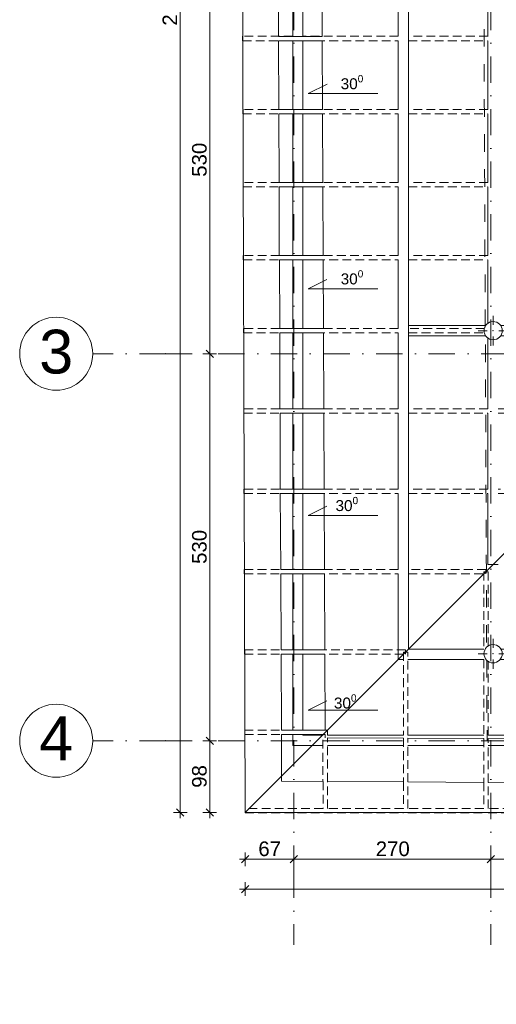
# Model space of a CAD drawing. Header units: millimetres. Extents: x -68772 to 137055, y -73300 to 19650.
# Tile 7 of 212: x -33986 to -27459, y -59524 to -46044. Entities that reach past the tile are written whole.
import ezdxf
from ezdxf.enums import TextEntityAlignment as Align

# ---------------------------------------------------------------- set-up
doc = ezdxf.new("R2010")
doc.units = ezdxf.units.MM
doc.header["$MEASUREMENT"] = 0
for name, pattern in [('Kropki i Kreski', [720, 360, -180, 0, -180]), ('Przerywana', [480, 240, -240]), ('Przerywana gęsta', [180, 120, -60])]:
    doc.linetypes.add(name, pattern=pattern)
for name, color, linetype in [('_drogi geometria', 7, 'Continuous'), ('Nowe_430-K Słupy', 7, 'Continuous'), ('Nowe_450-Sciana_oporowa_symb__osiowy', 7, 'Continuous'), ('Nowe_inny_obiekt_trwale_zwiazany_z_b', 7, 'Continuous'), ('Nowe_Panel', 7, 'Continuous')]:
    doc.layers.add(name, color=color, linetype=linetype)
for name, color, linetype, lineweight in [('_drogi geometria_Nr_pióra__1', 7, 'Continuous', 18), ('Nowe_430-K Słupy_Nr_pióra__1', 7, 'Continuous', 18), ('Nowe_430-K Słupy_Nr_pióra__7', 7, 'Continuous', 5), ('Nowe_450-Sciana_oporowa_symb__osiowy_Nr_pióra__139', 136, 'Continuous', 18), ('Nowe_810-G Ogólne_Nr_pióra__139', 136, 'Continuous', 18), ('Nowe_inny_obiekt_trwale_zwiazany_z_b_Nr_pióra__138', 138, 'Continuous', 18), ('Nowe_Panel_Nr_pióra__139', 136, 'Continuous', 18), ('Nowe_Panel_Nr_pióra__93', 7, 'Continuous', 20), ('Nowe_WOSZCZALSKI_tekst w ramce_Nr_pióra__7', 7, 'Continuous', 5), ('Walls_Nr_pióra__20', 20, 'Continuous', 18)]:
    doc.layers.add(name, color=color, linetype=linetype, lineweight=lineweight)
doc.styles.add('GENERATED_STYLE_1', font='arial.ttf')
doc.styles.add('GENERATED_STYLE_3', font='arial.ttf')
doc.dimstyles.new('GENERATED_STYLE__12', dxfattribs={"dimtxt": 200, "dimasz": 95, "dimexe": 0.18, "dimexo": 0.0625, "dimgap": 0.09, "dimtad": 1, "dimtih": 1, "dimtoh": 1, "dimdec": 0, "dimlfac": 0.1, "dimzin": 0, "dimdsep": 46, "dimtxsty": 'GENERATED_STYLE_3', "dimblk": 'ARROWHEAD_6', "dimblk1": 'ARROWHEAD_6', "dimblk2": 'ARROWHEAD_6', "dimcen": 0.09, "dimse1": 1, "dimse2": 1, "dimclrd": 7, "dimclre": 7, "dimclrt": 7, "dimadec": 1, "dimazin": 0, "dimtfac": 1, "dimtdec": 4, "dimtmove": 2, "dimatfit": 3, "dimfxl": 0, "dimtolj": 1, "dimtzin": 0, "dimarcsym": 0})
doc.dimstyles.new('GENERATED_STYLE__13', dxfattribs={"dimtxt": 200, "dimasz": 95, "dimexe": 0.18, "dimexo": 0.0625, "dimgap": 0.09, "dimtad": 1, "dimtih": 1, "dimtoh": 1, "dimdec": 0, "dimlfac": 0.1, "dimzin": 0, "dimdsep": 46, "dimtxsty": 'GENERATED_STYLE_3', "dimblk": 'ARROWHEAD_6', "dimblk1": 'ARROWHEAD_6', "dimblk2": 'ARROWHEAD_6', "dimcen": 0.09, "dimse1": 1, "dimse2": 1, "dimclrd": 7, "dimclre": 7, "dimclrt": 7, "dimadec": 1, "dimazin": 0, "dimtfac": 1, "dimtdec": 4, "dimtmove": 0, "dimatfit": 3, "dimfxl": 0, "dimtolj": 1, "dimtzin": 0, "dimarcsym": 0})
doc.dimstyles.new('GENERATED_STYLE__14', dxfattribs={"dimtxt": 200, "dimasz": 95, "dimexe": 0.18, "dimexo": 0.0625, "dimgap": 0.09, "dimtad": 1, "dimdec": 0, "dimlfac": 0.1, "dimzin": 0, "dimdsep": 46, "dimtxsty": 'GENERATED_STYLE_3', "dimblk": 'ARROWHEAD_6', "dimblk1": 'ARROWHEAD_6', "dimblk2": 'ARROWHEAD_6', "dimcen": 0.09, "dimse1": 1, "dimse2": 1, "dimclrd": 7, "dimclre": 7, "dimclrt": 7, "dimadec": 1, "dimazin": 0, "dimtfac": 1, "dimtdec": 4, "dimtmove": 0, "dimatfit": 3, "dimfxl": 0, "dimtolj": 1, "dimtzin": 0, "dimarcsym": 0})

# ---------------------------------------------------------------- blocks, each defined once
blk = doc.blocks.new('Ściana_105', base_point=(-30177, -55910))
at = {"layer": 'Nowe_450-Sciana_oporowa_symb__osiowy_Nr_pióra__139', "color": 136, "linetype": 'Continuous', "lineweight": 18, "flags": 128}
for points in [[(-30247, -45332), (-30247, -46272)], [(-30107, -46272), (-30107, -45332)], [(-30247, -46332), (-30247, -47272)], [(-30107, -47272), (-30107, -46332)], [(-30247, -47332), (-30247, -48272)], [(-30107, -48272), (-30107, -47332)], [(-30247, -48332), (-30247, -49272)], [(-30107, -49272), (-30107, -48332)], [(-30247, -49332), (-30247, -50272)], [(-30107, -50272), (-30107, -49332)], [(-30247, -50332), (-30247, -51372)], [(-30107, -51372), (-30107, -50332)], [(-30247, -51432), (-30247, -52472)], [(-30107, -52472), (-30107, -51432)], [(-30247, -52532), (-30247, -53572)], [(-30107, -53572), (-30107, -52532)], [(-30247, -53632), (-30247, -54672)], [(-30107, -54672), (-30107, -53632)], [(-30247, -54732), (-30247, -55772)], [(-30107, -55772), (-30107, -54732)], [(-30247, -55832), (-30247, -55980)], [(-30107, -55840), (-30107, -55832)]]:
    blk.add_lwpolyline(points, dxfattribs=at)
blk = doc.blocks.new('Ściana_110', base_point=(-27601, -53602))
at = {"layer": 'Nowe_450-Sciana_oporowa_symb__osiowy_Nr_pióra__139', "color": 136, "linetype": 'Przerywana gęsta', "lineweight": 18, "flags": 128}
for points in [[(-27631, -53602), (-27631, -54662)], [(-27571, -53602), (-27631, -53602)], [(-27571, -54622), (-27571, -53602)], [(-27631, -54802), (-27631, -55840)], [(-27571, -55840), (-27571, -54827)], [(-27631, -56486), (-27631, -56842)], [(-27571, -56842), (-27571, -56487)]]:
    blk.add_lwpolyline(points, dxfattribs=at)
blk = doc.blocks.new('Ściana_111', base_point=(-28701, -54701))
at = {"layer": 'Nowe_450-Sciana_oporowa_symb__osiowy_Nr_pióra__139', "color": 136, "linetype": 'Przerywana gęsta', "lineweight": 18, "flags": 128}
for points in [[(-28731, -54701), (-28731, -55840)], [(-28671, -54701), (-28731, -54701)], [(-28671, -55840), (-28671, -54701)], [(-28731, -56480), (-28731, -56842)], [(-28671, -56842), (-28671, -56481)]]:
    blk.add_lwpolyline(points, dxfattribs=at)
blk = doc.blocks.new('Ściana_112', base_point=(-29802, -55802))
at = {"layer": 'Nowe_450-Sciana_oporowa_symb__osiowy_Nr_pióra__139', "color": 136, "linetype": 'Przerywana gęsta', "lineweight": 18, "flags": 128}
for points in [[(-29772, -55840), (-29772, -55772)], [(-29832, -55832), (-29832, -55840)], [(-29832, -56475), (-29832, -56842)], [(-29772, -56842), (-29772, -56475)]]:
    blk.add_lwpolyline(points, dxfattribs=at)
blk = doc.blocks.new('Ściana_120', base_point=(-25369, -55910))
at = {"layer": 'Nowe_450-Sciana_oporowa_symb__osiowy_Nr_pióra__139', "color": 136, "linetype": 'Continuous', "lineweight": 18, "flags": 128}
for points in [[(-29832, -55840), (-30107, -55840)], [(-28731, -55840), (-29772, -55840)], [(-27631, -55840), (-28671, -55840)], [(-26531, -55840), (-27571, -55840)], [(-25439, -55840), (-26471, -55840)], [(-30247, -55980), (-29832, -55980)], [(-29772, -55980), (-28731, -55980)], [(-28671, -55980), (-27631, -55980)], [(-27571, -55980), (-26531, -55980)], [(-26471, -55980), (-25431, -55980)], [(-25371, -55980), (-25299, -55980)]]:
    blk.add_lwpolyline(points, dxfattribs=at)
blk = doc.blocks.new('Ściana_122', base_point=(-28732, -54732))
at = {"layer": 'Nowe_450-Sciana_oporowa_symb__osiowy_Nr_pióra__139', "color": 136, "linetype": 'Continuous', "lineweight": 18, "flags": 128}
for points in [[(-28802, -45332), (-28802, -46272)], [(-28662, -46272), (-28662, -45332)], [(-28802, -46332), (-28802, -47272)], [(-28662, -47272), (-28662, -46332)], [(-28802, -47332), (-28802, -48272)], [(-28662, -48272), (-28662, -47332)], [(-28802, -48332), (-28802, -49272)], [(-28662, -49272), (-28662, -48332)], [(-28802, -49332), (-28802, -50272)], [(-28662, -50272), (-28662, -49332)], [(-28802, -50332), (-28802, -51372)], [(-28662, -51372), (-28662, -50332)], [(-28802, -51432), (-28802, -52472)], [(-28662, -52472), (-28662, -51432)], [(-28802, -52532), (-28802, -53572)], [(-28662, -53572), (-28662, -52532)], [(-28802, -53632), (-28802, -54802)], [(-28662, -54662), (-28662, -53632)]]:
    blk.add_lwpolyline(points, dxfattribs=at)
blk = doc.blocks.new('Ściana_138', base_point=(-19771, -50302))
at = {"layer": 'Nowe_450-Sciana_oporowa_symb__osiowy_Nr_pióra__139', "color": 136, "linetype": 'Continuous', "lineweight": 18, "flags": 128}
for points in [[(-27603, -50232), (-28663, -50232)], [(-24281, -50232), (-27402, -50232)], [(-22003, -50232), (-24221, -50232)], [(-19841, -50232), (-21863, -50232)], [(-28663, -50372), (-27603, -50372)], [(-27402, -50372), (-24281, -50372)], [(-24221, -50372), (-22003, -50372)], [(-21863, -50372), (-19841, -50372)]]:
    blk.add_lwpolyline(points, dxfattribs=at)
blk = doc.blocks.new('Ściana_152', base_point=(-30400, -56471))
at = {"layer": 'Nowe_Panel_Nr_pióra__93', "color": 7, "linetype": 'Continuous', "lineweight": 20}
for p, q in [((-29843, -46272), (-30444, -46272)), ((-29843, -46332), (-30443, -46332)), ((-29839, -47272), (-30439, -47272)), ((-29839, -47332), (-30439, -47332)), ((-29835, -48272), (-30435, -48272)), ((-29835, -48332), (-30435, -48332)), ((-29831, -49272), (-30431, -49272)), ((-29830, -49332), (-30430, -49332)), ((-29826, -50272), (-30426, -50272)), ((-29826, -50332), (-30426, -50332)), ((-29822, -51372), (-30422, -51372)), ((-29821, -51432), (-30421, -51432)), ((-29817, -52472), (-30417, -52472)), ((-29817, -52532), (-30417, -52532)), ((-29812, -53572), (-30412, -53572)), ((-29812, -53632), (-30412, -53632)), ((-29807, -54672), (-30407, -54672)), ((-29807, -54732), (-30407, -54732)), ((-29803, -55772), (-30403, -55772)), ((-29802, -55832), (-30402, -55832))]:
    blk.add_line(p, q, dxfattribs=at)
at = {"layer": 'Nowe_Panel_Nr_pióra__93', "color": 7, "linetype": 'Continuous', "lineweight": 20, "flags": 128}
for points in [[(-30448, -45332), (-30444, -46272)], [(-29843, -46272), (-29848, -45332)], [(-30443, -46332), (-30439, -47272)], [(-29839, -47272), (-29843, -46332)], [(-30439, -47332), (-30435, -48272)], [(-29835, -48272), (-29839, -47332)], [(-30435, -48332), (-30431, -49272)], [(-29831, -49272), (-29835, -48332)], [(-30430, -49332), (-30426, -50272)], [(-29826, -50272), (-29830, -49332)], [(-30426, -50332), (-30422, -51372)], [(-29822, -51372), (-29826, -50332)], [(-30421, -51432), (-30417, -52472)], [(-29817, -52472), (-29821, -51432)], [(-30417, -52532), (-30412, -53572)], [(-29812, -53572), (-29817, -52532)], [(-30412, -53632), (-30407, -54672)], [(-29807, -54672), (-29812, -53632)], [(-30407, -54732), (-30403, -55772)], [(-29803, -55772), (-29807, -54732)], [(-30402, -55832), (-30400, -56471)], [(-29802, -55875), (-29802, -55832)]]:
    blk.add_lwpolyline(points, dxfattribs=at)
blk = doc.blocks.new('Ściana_161', base_point=(-24763, -56502))
at = {"layer": 'Nowe_Panel_Nr_pióra__139', "color": 136, "linetype": 'Przerywana gęsta', "lineweight": 18}
for p, q in [((-29832, -55904), (-29832, -56475)), ((-29772, -56475), (-29772, -55875)), ((-28731, -55880), (-28731, -56480)), ((-28671, -56481), (-28671, -55881)), ((-27631, -55886), (-27631, -56486)), ((-27571, -56487), (-27571, -55887)), ((-26531, -55892), (-26531, -56492)), ((-26471, -56493), (-26471, -55893)), ((-25431, -55898), (-25431, -56498)), ((-25371, -56498), (-25371, -55898))]:
    blk.add_line(p, q, dxfattribs=at)
at = {"layer": 'Nowe_Panel_Nr_pióra__93', "color": 7, "linetype": 'Continuous', "lineweight": 20, "flags": 128}
for points in [[(-28731, -55880), (-29772, -55875)], [(-27631, -55886), (-28671, -55881)], [(-26531, -55892), (-27571, -55887)], [(-25431, -55898), (-26471, -55893)], [(-25363, -55898), (-25371, -55898)], [(-30400, -56471), (-29832, -56475)], [(-29772, -56475), (-28731, -56480)], [(-28671, -56481), (-27631, -56486)], [(-27571, -56487), (-26531, -56492)], [(-26471, -56493), (-25431, -56498)], [(-25371, -56498), (-24763, -56502)]]:
    blk.add_lwpolyline(points, dxfattribs=at)
blk = doc.blocks.new('Ściana_162', base_point=(-4732, -50302))
at = {"layer": 'Nowe_450-Sciana_oporowa_symb__osiowy_Nr_pióra__139', "color": 136, "linetype": 'Przerywana gęsta', "lineweight": 18, "flags": 128}
for points in [[(-30247, -50272), (-30921, -50272)], [(-30921, -50272), (-30921, -50332)], [(-28802, -50272), (-30107, -50272)], [(-27619, -50272), (-28662, -50272)], [(-30921, -50332), (-30247, -50332)], [(-30107, -50332), (-28802, -50332)], [(-28662, -50332), (-27619, -50332)]]:
    blk.add_lwpolyline(points, dxfattribs=at)
blk = doc.blocks.new('Ściana_168', base_point=(-17603, -56872))
at = {"layer": 'Nowe_450-Sciana_oporowa_symb__osiowy_Nr_pióra__139', "color": 136, "linetype": 'Przerywana gęsta', "lineweight": 18, "flags": 128}
for points in [[(-29832, -56842), (-30900, -56842)], [(-30900, -56842), (-30900, -56902)], [(-28731, -56842), (-29772, -56842)], [(-27631, -56842), (-28671, -56842)], [(-26531, -56842), (-27571, -56842)], [(-25431, -56842), (-26471, -56842)], [(-24281, -56842), (-25371, -56842)], [(-23131, -56842), (-24221, -56842)], [(-22031, -56842), (-23071, -56842)], [(-20931, -56842), (-21971, -56842)], [(-19831, -56842), (-20871, -56842)], [(-18731, -56842), (-19771, -56842)], [(-17603, -56842), (-18671, -56842)], [(-17603, -56902), (-17603, -56842)], [(-30900, -56902), (-28731, -56902)], [(-28671, -56902), (-27631, -56902)], [(-27571, -56902), (-26531, -56902)], [(-26471, -56902), (-25431, -56902)], [(-25371, -56902), (-24281, -56902)], [(-24221, -56902), (-23131, -56902)], [(-23071, -56902), (-22031, -56902)], [(-21971, -56902), (-20931, -56902)], [(-20871, -56902), (-19831, -56902)], [(-19771, -56902), (-18731, -56902)], [(-18671, -56902), (-17603, -56902)]]:
    blk.add_lwpolyline(points, dxfattribs=at)
blk = doc.blocks.new('Ściana_169', base_point=(-26501, -52502))
at = {"layer": 'Nowe_450-Sciana_oporowa_symb__osiowy_Nr_pióra__139', "color": 136, "linetype": 'Przerywana gęsta', "lineweight": 18, "flags": 128}
for points in [[(-30247, -52472), (-30914, -52472)], [(-30914, -52472), (-30914, -52532)], [(-30914, -52532), (-30247, -52532)], [(-28802, -52472), (-30107, -52472)], [(-30107, -52532), (-28802, -52532)], [(-27575, -52472), (-28662, -52472)], [(-28662, -52532), (-27575, -52532)], [(-26501, -52472), (-27435, -52472)], [(-27435, -52532), (-26501, -52532)], [(-26501, -52532), (-26501, -52472)]]:
    blk.add_lwpolyline(points, dxfattribs=at)
blk = doc.blocks.new('Ściana_170', base_point=(-25401, -51402))
at = {"layer": 'Nowe_450-Sciana_oporowa_symb__osiowy_Nr_pióra__139', "color": 136, "linetype": 'Przerywana gęsta', "lineweight": 18, "flags": 128}
for points in [[(-30247, -51372), (-30917, -51372)], [(-30917, -51372), (-30917, -51432)], [(-30917, -51432), (-30247, -51432)], [(-28802, -51372), (-30107, -51372)], [(-30107, -51432), (-28802, -51432)], [(-27575, -51372), (-28662, -51372)], [(-28662, -51432), (-27575, -51432)], [(-25371, -51372), (-27435, -51372)], [(-27435, -51432), (-25431, -51432)]]:
    blk.add_lwpolyline(points, dxfattribs=at)
blk = doc.blocks.new('Ściana_171', base_point=(-27601, -53602))
at = {"layer": 'Nowe_450-Sciana_oporowa_symb__osiowy_Nr_pióra__139', "color": 136, "linetype": 'Przerywana gęsta', "lineweight": 18, "flags": 128}
for points in [[(-30247, -53572), (-30910, -53572)], [(-30910, -53572), (-30910, -53632)], [(-30910, -53632), (-30247, -53632)], [(-28802, -53572), (-30107, -53572)], [(-30107, -53632), (-28802, -53632)], [(-27601, -53572), (-28662, -53572)], [(-28662, -53632), (-27601, -53632)], [(-27601, -53632), (-27601, -53572)]]:
    blk.add_lwpolyline(points, dxfattribs=at)
blk = doc.blocks.new('Ściana_172', base_point=(-28702, -54702))
at = {"layer": 'Nowe_450-Sciana_oporowa_symb__osiowy_Nr_pióra__139', "color": 136, "linetype": 'Przerywana gęsta', "lineweight": 18, "flags": 128}
for points in [[(-30247, -54672), (-30907, -54672)], [(-30907, -54672), (-30907, -54732)], [(-28702, -54672), (-30107, -54672)], [(-28702, -54732), (-28702, -54672)], [(-30907, -54732), (-30247, -54732)], [(-30107, -54732), (-28702, -54732)]]:
    blk.add_lwpolyline(points, dxfattribs=at)
blk = doc.blocks.new('Ściana_173', base_point=(-29802, -55802))
at = {"layer": 'Nowe_450-Sciana_oporowa_symb__osiowy_Nr_pióra__139', "color": 136, "linetype": 'Przerywana gęsta', "lineweight": 18, "flags": 128}
for points in [[(-30247, -55772), (-30904, -55772)], [(-30904, -55772), (-30904, -55832)], [(-29772, -55772), (-30107, -55772)], [(-30904, -55832), (-30247, -55832)], [(-30107, -55832), (-29832, -55832)]]:
    blk.add_lwpolyline(points, dxfattribs=at)
blk = doc.blocks.new('Ściana_197', base_point=(-4732, -49302))
at = {"layer": 'Nowe_450-Sciana_oporowa_symb__osiowy_Nr_pióra__139', "color": 136, "linetype": 'Przerywana gęsta', "lineweight": 18, "flags": 128}
for points in [[(-30247, -49272), (-30924, -49272)], [(-30924, -49272), (-30924, -49332)], [(-30924, -49332), (-30247, -49332)], [(-28802, -49272), (-30107, -49272)], [(-30107, -49332), (-28802, -49332)], [(-27575, -49272), (-28662, -49272)], [(-28662, -49332), (-27575, -49332)]]:
    blk.add_lwpolyline(points, dxfattribs=at)
blk = doc.blocks.new('Ściana_198', base_point=(-4732, -48302))
at = {"layer": 'Nowe_450-Sciana_oporowa_symb__osiowy_Nr_pióra__139', "color": 136, "linetype": 'Przerywana gęsta', "lineweight": 18, "flags": 128}
for points in [[(-30247, -48272), (-30927, -48272)], [(-30927, -48272), (-30927, -48332)], [(-30927, -48332), (-30247, -48332)], [(-28802, -48272), (-30107, -48272)], [(-30107, -48332), (-28802, -48332)], [(-27575, -48272), (-28662, -48272)], [(-28662, -48332), (-27575, -48332)]]:
    blk.add_lwpolyline(points, dxfattribs=at)
blk = doc.blocks.new('Ściana_199', base_point=(-4732, -47302))
at = {"layer": 'Nowe_450-Sciana_oporowa_symb__osiowy_Nr_pióra__139', "color": 136, "linetype": 'Przerywana gęsta', "lineweight": 18, "flags": 128}
for points in [[(-30247, -47272), (-30930, -47272)], [(-30930, -47272), (-30930, -47332)], [(-28802, -47272), (-30107, -47272)], [(-27575, -47272), (-28662, -47272)], [(-30930, -47332), (-30247, -47332)], [(-30107, -47332), (-28802, -47332)], [(-28662, -47332), (-27575, -47332)]]:
    blk.add_lwpolyline(points, dxfattribs=at)
blk = doc.blocks.new('Ściana_200', base_point=(-4732, -46302))
at = {"layer": 'Nowe_450-Sciana_oporowa_symb__osiowy_Nr_pióra__139', "color": 136, "linetype": 'Przerywana gęsta', "lineweight": 18, "flags": 128}
for points in [[(-30247, -46272), (-30933, -46272)], [(-30933, -46272), (-30933, -46332)], [(-30933, -46332), (-30247, -46332)], [(-28802, -46272), (-30107, -46272)], [(-30107, -46332), (-28802, -46332)], [(-27575, -46272), (-28662, -46272)], [(-28662, -46332), (-27575, -46332)]]:
    blk.add_lwpolyline(points, dxfattribs=at)
blk = doc.blocks.new('Ściana_205', base_point=(-19771, -54732))
at = {"layer": 'Nowe_450-Sciana_oporowa_symb__osiowy_Nr_pióra__139', "color": 136, "linetype": 'Continuous', "lineweight": 18, "flags": 128}
for points in [[(-27631, -54662), (-28662, -54662)], [(-26531, -54662), (-27395, -54662)], [(-25431, -54662), (-26471, -54662)], [(-24281, -54662), (-25371, -54662)], [(-23131, -54662), (-24221, -54662)], [(-22108, -54662), (-23071, -54662)], [(-20931, -54662), (-21508, -54662)], [(-19841, -54662), (-20871, -54662)], [(-28802, -54802), (-28732, -54802)], [(-28671, -54802), (-27631, -54802)], [(-27409, -54802), (-26531, -54802)], [(-26471, -54802), (-25431, -54802)], [(-25371, -54802), (-24281, -54802)], [(-24221, -54802), (-23131, -54802)], [(-23071, -54802), (-22108, -54802)], [(-21508, -54802), (-20931, -54802)], [(-20871, -54802), (-19701, -54802)]]:
    blk.add_lwpolyline(points, dxfattribs=at)
blk = doc.blocks.new('Ściana_261', base_point=(-27505, -53505))
at = {"layer": 'Nowe_450-Sciana_oporowa_symb__osiowy_Nr_pióra__139', "color": 136, "linetype": 'Continuous', "lineweight": 18, "flags": 128}
for points in [[(-27575, -45415), (-27575, -46272)], [(-27575, -46332), (-27575, -47272)], [(-27575, -47332), (-27575, -48272)], [(-27575, -48332), (-27575, -49272)], [(-27575, -49332), (-27575, -50203)], [(-27575, -50400), (-27575, -51372)], [(-27575, -51432), (-27575, -52472)], [(-27575, -52532), (-27575, -53505)], [(-27575, -53505), (-27435, -53505)]]:
    blk.add_lwpolyline(points, dxfattribs=at)
blk = doc.blocks.new('Standardowy znacznik osi_4')
at = {"layer": 'Nowe_inny_obiekt_trwale_zwiazany_z_b_Nr_pióra__138', "color": 138, "linetype": 'Kropki i Kreski', "lineweight": 18}
for q in [(0, 0), (24513, 0)]:
    blk.add_line((1000, 0), q, dxfattribs=at)
at = {"layer": 'Nowe_inny_obiekt_trwale_zwiazany_z_b_Nr_pióra__138', "color": 138, "lineweight": 18, "style": 'GENERATED_STYLE_1'}
blk.add_attdef('AC_MarkerText_1', text='', height=600, rotation=270, dxfattribs=at).set_placement((26013, 34), align=Align.MIDDLE_CENTER)
blk = doc.blocks.new('Standardowy znacznik osi_6')
at = {"layer": 'Nowe_inny_obiekt_trwale_zwiazany_z_b_Nr_pióra__138', "color": 138, "linetype": 'Kropki i Kreski', "lineweight": 18}
for q in [(0, 0), (31564, 0)]:
    blk.add_line((1000, 0), q, dxfattribs=at)
at = {"layer": 'Nowe_inny_obiekt_trwale_zwiazany_z_b_Nr_pióra__138', "color": 138, "linetype": 'Continuous', "lineweight": 18}
blk.add_circle((-500, 0), 500, dxfattribs=at)
at = {"layer": 'Nowe_inny_obiekt_trwale_zwiazany_z_b_Nr_pióra__138', "color": 138, "linetype": 'Kropki i Kreski', "lineweight": 18}
blk.add_point((1000, 0), dxfattribs=at)
blk.add_point((1000, 0), dxfattribs=at)
at = {"layer": 'Nowe_inny_obiekt_trwale_zwiazany_z_b_Nr_pióra__138', "color": 138, "lineweight": 18, "style": 'GENERATED_STYLE_1'}
for tag, p in [('AC_MarkerText_1_0', (-500, 29)), ('AC_MarkerText_1_1', (33064, 29))]:
    blk.add_attdef(tag, text='', height=600, dxfattribs=at).set_placement(p, align=Align.MIDDLE_CENTER)
blk = doc.blocks.new('Standardowy znacznik osi_5')
at = {"layer": 'Nowe_inny_obiekt_trwale_zwiazany_z_b_Nr_pióra__138', "color": 138, "linetype": 'Kropki i Kreski', "lineweight": 18}
for q in [(0, 0), (31616, 0)]:
    blk.add_line((1000, 0), q, dxfattribs=at)
at = {"layer": 'Nowe_inny_obiekt_trwale_zwiazany_z_b_Nr_pióra__138', "color": 138, "linetype": 'Continuous', "lineweight": 18}
blk.add_circle((-500, 0), 500, dxfattribs=at)
at = {"layer": 'Nowe_inny_obiekt_trwale_zwiazany_z_b_Nr_pióra__138', "color": 138, "linetype": 'Kropki i Kreski', "lineweight": 18}
blk.add_point((1000, 0), dxfattribs=at)
blk.add_point((1000, 0), dxfattribs=at)
at = {"layer": 'Nowe_inny_obiekt_trwale_zwiazany_z_b_Nr_pióra__138', "color": 138, "lineweight": 18, "style": 'GENERATED_STYLE_1'}
for tag, p in [('AC_MarkerText_1_0', (-500, 34)), ('AC_MarkerText_1_1', (33116, 34))]:
    blk.add_attdef(tag, text='', height=600, dxfattribs=at).set_placement(p, align=Align.MIDDLE_CENTER)
blk = doc.blocks.new('*D865')
at = {"layer": '_drogi geometria_Nr_pióra__1', "color": 7, "linetype": 'Continuous', "lineweight": 18}
for p, q in [((-30975, -57947), (-30900, -57947)), ((-30850, -57897), (-30950, -57997)), ((-30900, -58041), (-30900, -57854)), ((-30900, -57947), (-4612, -57947)), ((-4662, -57997), (-4562, -57897)), ((-4612, -58041), (-4612, -57854)), ((-4612, -57947), (-4537, -57947))]:
    blk.add_line(p, q, dxfattribs=at)
at = {"layer": '_drogi geometria_Nr_pióra__1', "color": 7, "lineweight": 18, "insert": (-18836, -57907), "char_height": 200, "attachment_point": 7, "style": 'GENERATED_STYLE_3'}
blk.add_mtext('\\A1;2\\~629', dxfattribs=at)
blk = doc.blocks.new('ARROWHEAD_6')
at = {"color": 0, "linetype": 'Continuous', "lineweight": 0}
for p, q in [((0, 0), (-1, 0)), ((-0.5, -0.5), (0.5, 0.5))]:
    blk.add_line(p, q, dxfattribs=at)
blk = doc.blocks.new('*D877')
at = {"layer": '_drogi geometria_Nr_pióra__1', "color": 7, "linetype": 'Continuous', "lineweight": 18}
for p, q in [((-30975, -57538), (-30900, -57538)), ((-30850, -57488), (-30950, -57588)), ((-30900, -57631), (-30900, -57444)), ((-30900, -57538), (-30232, -57538)), ((-30182, -57488), (-30282, -57588)), ((-30232, -57631), (-30232, -57444))]:
    blk.add_line(p, q, dxfattribs=at)
at = {"layer": '_drogi geometria_Nr_pióra__1', "color": 7, "lineweight": 18, "insert": (-30718, -57498), "char_height": 200, "attachment_point": 7, "style": 'GENERATED_STYLE_3'}
blk.add_mtext('\\A1;67', dxfattribs=at)
blk = doc.blocks.new('*D878')
at = {"layer": '_drogi geometria_Nr_pióra__1', "color": 7, "linetype": 'Continuous', "lineweight": 18}
for p, q in [((-30182, -57488), (-30282, -57588)), ((-30232, -57631), (-30232, -57444)), ((-30232, -57538), (-27533, -57538)), ((-27483, -57488), (-27583, -57588)), ((-27533, -57631), (-27533, -57444))]:
    blk.add_line(p, q, dxfattribs=at)
at = {"layer": '_drogi geometria_Nr_pióra__1', "color": 7, "lineweight": 18, "insert": (-29110, -57498), "char_height": 200, "attachment_point": 7, "style": 'GENERATED_STYLE_3'}
blk.add_mtext('\\A1;270', dxfattribs=at)
blk = doc.blocks.new('*D879')
at = {"layer": '_drogi geometria_Nr_pióra__1', "color": 7, "linetype": 'Continuous', "lineweight": 18}
for p, q in [((-27483, -57488), (-27583, -57588)), ((-27533, -57631), (-27533, -57444)), ((-27533, -57538), (-21933, -57538)), ((-21883, -57488), (-21983, -57588)), ((-21933, -57631), (-21933, -57444))]:
    blk.add_line(p, q, dxfattribs=at)
at = {"layer": '_drogi geometria_Nr_pióra__1', "color": 7, "lineweight": 18, "insert": (-24961, -57498), "char_height": 200, "attachment_point": 7, "style": 'GENERATED_STYLE_3'}
blk.add_mtext('\\A1;560', dxfattribs=at)
blk = doc.blocks.new('*D892')
at = {"layer": '_drogi geometria_Nr_pióra__1', "color": 7, "linetype": 'Continuous', "lineweight": 18}
for p, q in [((-31290, -55916), (-31477, -55916)), ((-31433, -55866), (-31333, -55966)), ((-31383, -56900), (-31383, -55916)), ((-31433, -56850), (-31333, -56950)), ((-31290, -56900), (-31477, -56900)), ((-31383, -56975), (-31383, -56900))]:
    blk.add_line(p, q, dxfattribs=at)
at = {"layer": '_drogi geometria_Nr_pióra__1', "color": 7, "lineweight": 18, "insert": (-31423, -56560), "char_height": 200, "attachment_point": 7, "rotation": 90, "style": 'GENERATED_STYLE_3'}
blk.add_mtext('\\A1;98', dxfattribs=at)
blk = doc.blocks.new('*D893')
at = {"layer": '_drogi geometria_Nr_pióra__1', "color": 7, "linetype": 'Continuous', "lineweight": 18}
for p, q in [((-31290, -50617), (-31477, -50617)), ((-31433, -50567), (-31333, -50667)), ((-31383, -55916), (-31383, -50617)), ((-31290, -55916), (-31477, -55916)), ((-31433, -55866), (-31333, -55966))]:
    blk.add_line(p, q, dxfattribs=at)
at = {"layer": '_drogi geometria_Nr_pióra__1', "color": 7, "lineweight": 18, "insert": (-31423, -53495), "char_height": 200, "attachment_point": 7, "rotation": 90, "style": 'GENERATED_STYLE_3'}
blk.add_mtext('\\A1;530', dxfattribs=at)
blk = doc.blocks.new('*D894')
at = {"layer": '_drogi geometria_Nr_pióra__1', "color": 7, "linetype": 'Continuous', "lineweight": 18}
for p, q in [((-31433, -45266), (-31333, -45366)), ((-31290, -45316), (-31477, -45316)), ((-31383, -50617), (-31383, -45316)), ((-31290, -50617), (-31477, -50617)), ((-31433, -50567), (-31333, -50667))]:
    blk.add_line(p, q, dxfattribs=at)
at = {"layer": '_drogi geometria_Nr_pióra__1', "color": 7, "lineweight": 18, "insert": (-31423, -48195), "char_height": 200, "attachment_point": 7, "rotation": 90, "style": 'GENERATED_STYLE_3'}
blk.add_mtext('\\A1;530', dxfattribs=at)
blk = doc.blocks.new('*D897')
at = {"layer": '_drogi geometria_Nr_pióra__1', "color": 7, "linetype": 'Continuous', "lineweight": 18}
for p, q in [((-31737, -34719), (-31837, -34619)), ((-31787, -34669), (-31787, -34594)), ((-31693, -34669), (-31880, -34669)), ((-31787, -56900), (-31787, -34669)), ((-31837, -56850), (-31737, -56950)), ((-31693, -56900), (-31880, -56900)), ((-31787, -56975), (-31787, -56900))]:
    blk.add_line(p, q, dxfattribs=at)
at = {"layer": '_drogi geometria_Nr_pióra__1', "color": 7, "lineweight": 18, "insert": (-31827, -46126), "char_height": 200, "attachment_point": 7, "rotation": 90, "style": 'GENERATED_STYLE_3'}
blk.add_mtext('\\A1;2\\~223', dxfattribs=at)
blk = doc.blocks.new('Słup_13', base_point=(-27503, -54725))
at = {"layer": 'Nowe_430-K Słupy_Nr_pióra__1', "color": 7, "linetype": 'Continuous', "lineweight": 18, "flags": 128}
blk.add_lwpolyline([(-27378, -54725, 1), (-27628, -54725, 1)], format="xyb", close=True, dxfattribs=at)
at = {"layer": 'Nowe_430-K Słupy_Nr_pióra__7', "color": 7, "linetype": 'Continuous', "lineweight": 5}
for p, q in [((-27503, -54645), (-27503, -54520)), ((-27583, -54725), (-27708, -54725)), ((-27423, -54725), (-27298, -54725)), ((-27503, -54805), (-27503, -54930))]:
    blk.add_line(p, q, dxfattribs=at)
blk.add_point((-27503, -54725), dxfattribs=at)
blk = doc.blocks.new('Słup_14', base_point=(-27502, -50302))
at = {"layer": 'Nowe_430-K Słupy_Nr_pióra__1', "color": 7, "linetype": 'Continuous', "lineweight": 18, "flags": 128}
blk.add_lwpolyline([(-27377, -50302, 1), (-27627, -50302, 1)], format="xyb", close=True, dxfattribs=at)
at = {"layer": 'Nowe_430-K Słupy_Nr_pióra__7', "color": 7, "linetype": 'Continuous', "lineweight": 5}
for p, q in [((-27502, -50222), (-27502, -50097)), ((-27582, -50302), (-27707, -50302)), ((-27502, -50382), (-27502, -50507)), ((-27422, -50302), (-27297, -50302))]:
    blk.add_line(p, q, dxfattribs=at)
blk.add_point((-27502, -50302), dxfattribs=at)

msp = doc.modelspace()

# ---------------------------------------------------------------- linework, layer by layer
at = {"layer": 'Nowe_810-G Ogólne_Nr_pióra__139', "color": 136, "linetype": 'Continuous', "lineweight": 18}
for p, q in [((-28662, -36837.1), (-28662.8, -54460.5)), ((-30034.7, -47055.9), (-29777.4, -46927.2)), ((-29080.4, -47055.9), (-30034.7, -47055.9)), ((-30034.9, -49727.7), (-29777.6, -49599.1)), ((-29080.5, -49727.8), (-30034.9, -49727.7)), ((-30900.3, -56900.1), (-24251.1, -50251.9)), ((-30035, -52831.3), (-29777.7, -52702.7)), ((-29080.6, -52831.4), (-30035, -52831.3)), ((-30035, -55499.6), (-29777.7, -55370.9)), ((-29080.7, -55499.6), (-30035, -55499.6))]:
    msp.add_line(p, q, dxfattribs=at)
at = {"layer": 'Nowe_810-G Ogólne_Nr_pióra__139', "color": 136, "linetype": 'Continuous', "lineweight": 18, "flags": 128}
msp.add_lwpolyline([(-30900.3, -56900.1), (-30968.4, -34668.7), (-17603, -34668.7), (-17603, -56900.1)], close=True, dxfattribs=at)
at = {"layer": 'Walls_Nr_pióra__20', "color": 20, "linetype": 'Przerywana', "lineweight": 18}
msp.add_line((-27637.6, -43772.3), (-27585.2, -55909.6), dxfattribs=at)

# ---------------------------------------------------------------- block references
at = {"layer": 'Nowe_430-K Słupy', "color": 7, "lineweight": 18}
for name, p in [('Słup_14', (-27502.3, -50301.7)), ('Słup_13', (-27502.9, -54724.8))]:
    msp.add_blockref(name, p, dxfattribs=at)
at = {"layer": 'Nowe_450-Sciana_oporowa_symb__osiowy', "color": 136, "lineweight": 18}
for name, p in [('Ściana_105', (-30176.6, -55909.6)), ('Ściana_122', (-28731.5, -54731.7)), ('Ściana_261', (-27504.6, -53504.9)), ('Ściana_200', (-4731.7, -46301.7)), ('Ściana_199', (-4731.7, -47301.7)), ('Ściana_198', (-4731.7, -48301.7)), ('Ściana_197', (-4731.7, -49301.7)), ('Ściana_162', (-4731.7, -50301.7)), ('Ściana_138', (-19771.4, -50301.7)), ('Ściana_170', (-25401, -51401.7)), ('Ściana_169', (-26501.2, -52501.7)), ('Ściana_171', (-27601.4, -53601.7)), ('Ściana_110', (-27601.2, -53601.5)), ('Ściana_172', (-28701.5, -54701.7)), ('Ściana_205', (-19771.4, -54731.7)), ('Ściana_111', (-28701.2, -54701.4)), ('Ściana_173', (-29801.7, -55801.7)), ('Ściana_112', (-29801.7, -55801.7)), ('Ściana_120', (-25369.3, -55909.6)), ('Ściana_168', (-17603, -56871.7))]:
    msp.add_blockref(name, p, dxfattribs=at)
at = {"layer": 'Nowe_inny_obiekt_trwale_zwiazany_z_b', "color": 27, "linetype": 'Continuous', "lineweight": 5, "zscale": 1000, "rotation": 90}
for p in [(-30231.6, -58708.3), (-27533, -58708.3)]:
    msp.add_blockref('Standardowy znacznik osi_4', p, dxfattribs=at)
at = {"layer": 'Nowe_inny_obiekt_trwale_zwiazany_z_b', "color": 27, "linetype": 'Continuous', "lineweight": 5}
ref = msp.add_blockref('Standardowy znacznik osi_6', (-32986.1, -50617.4), dxfattribs=dict(at, zscale=1000))
ref.add_attrib('AC_MarkerText_1', '3', dxfattribs={"layer": 'Nowe_inny_obiekt_trwale_zwiazany_z_b_Nr_pióra__138', "color": 138, "lineweight": 18, "height": 600, "style": 'GENERATED_STYLE_1'}).set_placement((-33486.1, -50588.3), align=Align.MIDDLE_CENTER)
ref = msp.add_blockref('Standardowy znacznik osi_5', (-32986.1, -55916.3), dxfattribs=dict(at, zscale=1000))
ref.add_attrib('AC_MarkerText_1', '4', dxfattribs={"layer": 'Nowe_inny_obiekt_trwale_zwiazany_z_b_Nr_pióra__138', "color": 138, "lineweight": 18, "height": 600, "style": 'GENERATED_STYLE_1'}).set_placement((-33486.1, -55882), align=Align.MIDDLE_CENTER)
at = {"layer": 'Nowe_Panel', "color": 7, "lineweight": 20}
for name, p in [('Ściana_152', (-30399.6, -56471.5)), ('Ściana_161', (-24763.3, -56501.7))]:
    msp.add_blockref(name, p, dxfattribs=at)

# ---------------------------------------------------------------- texts
at = {"layer": 'Nowe_WOSZCZALSKI_tekst w ramce_Nr_pióra__7', "color": 7, "linetype": 'Continuous', "lineweight": 5, "char_height": 150, "attachment_point": 5, "rotation": 359.99754, "style": 'GENERATED_STYLE_1'}
for insert in [(-29435, -46921), (-29435.1, -49592.8), (-29506, -52696.4), (-29527.7, -55399.9)]:
    msp.add_mtext('\\A1;30{\\H0.66x;\\S0^  ;}', dxfattribs=dict(at, insert=insert))

# ---------------------------------------------------------------- dimensions: what is measured, and where the dimension line sits
at = {"layer": '_drogi geometria', "color": 7, "linetype": 'Continuous', "lineweight": 18}
for base, p1, p2, picture, middle in [((-31786.6, -34668.7), (-30900.3, -56900.1), (-30968.4, -34668.7), '*D897', (-31926.6, -45782.8)), ((-31383.3, -45316.3), (-4240.1, -50617.4), (-4041.7, -45316.3), '*D894', (-31523.3, -47965.8)), ((-31383.3, -50617.4), (-3842.2, -55916.3), (-4240.1, -50617.4), '*D893', (-31523.3, -53265.8)), ((-31383.3, -55916.3), (-4611.7, -56900.1), (-3842.2, -55916.3), '*D892', (-31523.3, -56407.5))]:
    dim = msp.add_linear_dim(base=base, p1=p1, p2=p2, angle=90, dimstyle='GENERATED_STYLE__14', dxfattribs=at)
    dim.commit()
    dim.dimension.update_dxf_attribs({"geometry": picture, "text_midpoint": middle, "dimtype": 160, "text_rotation": 90})
for base, p1, p2, dimstyle, picture, middle in [((-30231.6, -57537.7), (-30900.4, -56871.7), (-30231.6, -57272.3), 'GENERATED_STYLE__13', '*D877', (-30565.3, -57397.7)), ((-4611.7, -57947.3), (-30900.3, -56900.1), (-4611.7, -56900.1), 'GENERATED_STYLE__12', '*D865', (-18492.8, -57807.3)), ((-27533, -57537.7), (-30231.6, -57272.3), (-27533, -59068.1), 'GENERATED_STYLE__13', '*D878', (-28881.2, -57397.7)), ((-21933, -57537.7), (-27533, -59068.1), (-21933, -59524.4), 'GENERATED_STYLE__13', '*D879', (-24732, -57397.7))]:
    dim = msp.add_linear_dim(base=base, p1=p1, p2=p2, dimstyle=dimstyle, dxfattribs=at)
    dim.commit()
    dim.dimension.update_dxf_attribs({"geometry": picture, "text_midpoint": middle, "dimtype": 160})

doc.saveas('drawing.dxf')
